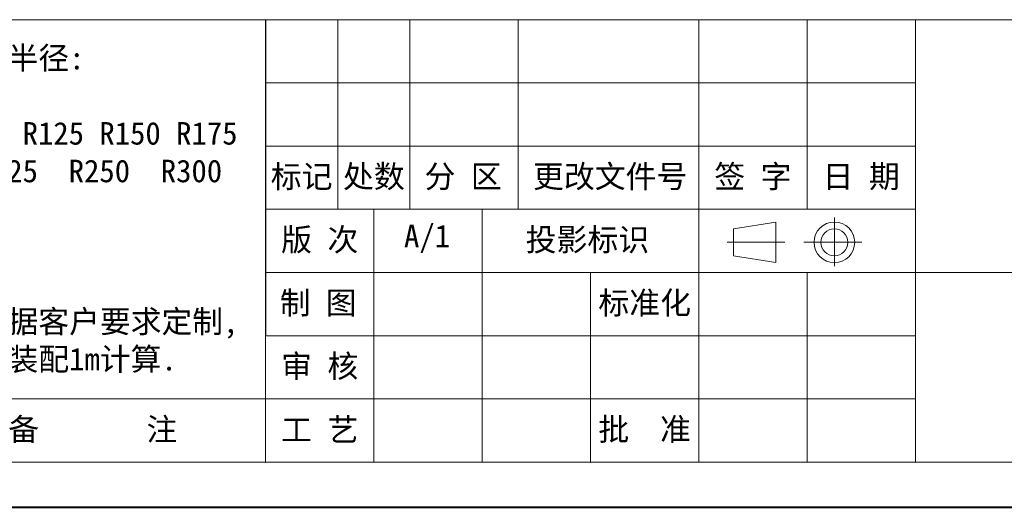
# Model space of a CAD drawing. Header units: millimetres. Extents: x 506 to 1981, y 649 to 1682.
# Tile 20 of 86: x 1229 to 1608, y 649 to 837. Entities that reach past the tile are written whole.
import ezdxf

# ---------------------------------------------------------------- set-up
doc = ezdxf.new("R2010")
doc.units = ezdxf.units.MM
doc.layers.add('标注线', color=7, linetype='Continuous', lineweight=15)
doc.styles.add('样式 6', font='仿宋_GB2312.ttf')

msp = doc.modelspace()

# ---------------------------------------------------------------- linework, layer by layer
at = {"color": 7, "lineweight": 13}
for p, q in [((1170.563, 836.603), (1949.724, 836.603)), ((1323.655, 666.173), (1323.655, 836.603)), ((593.241, 666.173), (1323.655, 666.173)), ((1323.655, 666.173), (1949.724, 666.173))]:
    msp.add_line(p, q, dxfattribs=at)
at = {"color": 7}
msp.add_line((1323.655, 836.603), (1323.655, 714.867), dxfattribs=at)
at = {"color": 7, "lineweight": 15}
for p, q in [((1351.48, 836.603), (1351.48, 763.561)), ((1379.305, 836.603), (1379.305, 763.561)), ((1421.043, 836.603), (1421.043, 763.561)), ((1490.606, 836.603), (1490.606, 763.561)), ((1532.344, 836.603), (1532.344, 763.561)), ((1574.082, 836.603), (1574.082, 666.173)), ((1323.655, 812.255), (1574.082, 812.255)), ((1323.655, 787.908), (1574.082, 787.908)), ((1323.655, 763.561), (1574.082, 763.561)), ((1365.393, 763.561), (1365.393, 666.173)), ((1407.131, 763.561), (1407.131, 666.173)), ((1490.606, 763.561), (1490.606, 666.173)), ((1542.876, 741.67), (1542.876, 760.443)), ((1503.961, 756.067), (1520.352, 758.675)), ((1503.961, 756.067), (1503.961, 745.632)), ((1520.352, 743.023), (1520.352, 758.675)), ((1523.823, 750.849), (1501.551, 750.849)), ((1531.077, 750.849), (1553.486, 750.849)), ((1503.961, 745.632), (1520.352, 743.023)), ((1323.655, 739.214), (1737.556, 739.214)), ((1448.869, 739.214), (1448.869, 666.173)), ((1532.344, 739.214), (1532.344, 666.173)), ((1323.655, 714.867), (1574.082, 714.867)), ((593.241, 690.52), (1323.655, 690.52)), ((1323.655, 690.52), (1574.082, 690.52))]:
    msp.add_line(p, q, dxfattribs=at)
at = {"color": 7, "lineweight": 40}
msp.add_line((506.287, 648.782), (1967.115, 648.782), dxfattribs=at)
at = {"color": 7, "lineweight": 15}
for radius in [7.826, 5.217]:
    msp.add_circle((1542.876, 750.849), radius, dxfattribs=at)

# ---------------------------------------------------------------- texts
at = {"layer": '标注线', "color": 7, "lineweight": 18, "style": '样式 6'}
for s, insert, char_height, width, attachment_point in [('{\\H1.389x;可选弯曲半径:\\P\\PR75 R100 R125 R150 R175\\PR200  R225  R250  R300\\P内  宽:\\P\\PBi117\\P注：可根据客户要求定制,\\P数量均以装配1m计算.}', (1176.783, 763.331), 6.26069, 188.10983, 4), ('标记', (1337.567, 775.735), 8.7322, 27.82529, 5), ('处数', (1365.393, 775.735), 8.7322, 27.82529, 5), ('分 区', (1399.801, 775.735), 8.7322, 40.69877, 5), ('更改文件号', (1456.476, 775.735), 8.7322, 72.00922, 5), ('签 字', (1511.475, 775.735), 8.7322, 41.73793, 5), ('日 期', (1553.213, 775.735), 8.7322, 41.73793, 5), ('版 次', (1344.524, 751.388), 8.7322, 41.73793, 5), ('A/1', (1385.9, 752.18), 8.7322, 27.82529, 5), ('投影标识', (1447.693, 751.388), 8.7322, 51.03377, 5), ('{\\H0.9943x;制 图}', (1343.953, 727.04), 8.73217, 40.59621, 5), ('标准化', (1469.779, 727.04), 8.7322, 56.44173, 5), ('审 核', (1344.524, 702.693), 8.7322, 41.73793, 5), ('{\\H1.389x;备       注}', (1257.069, 678.346), 6.26069, 91.47438, 5), ('{\\H1.389x;备       注}', (1257.069, 678.346), 6.26069, 91.47438, 5), ('工 艺', (1344.524, 678.346), 8.7322, 41.73793, 5), ('批  准', (1469.738, 678.346), 8.7322, 41.73793, 5)]:
    msp.add_mtext(s, dxfattribs=dict(at, insert=insert, char_height=char_height, width=width, attachment_point=attachment_point))

doc.saveas('drawing.dxf')
